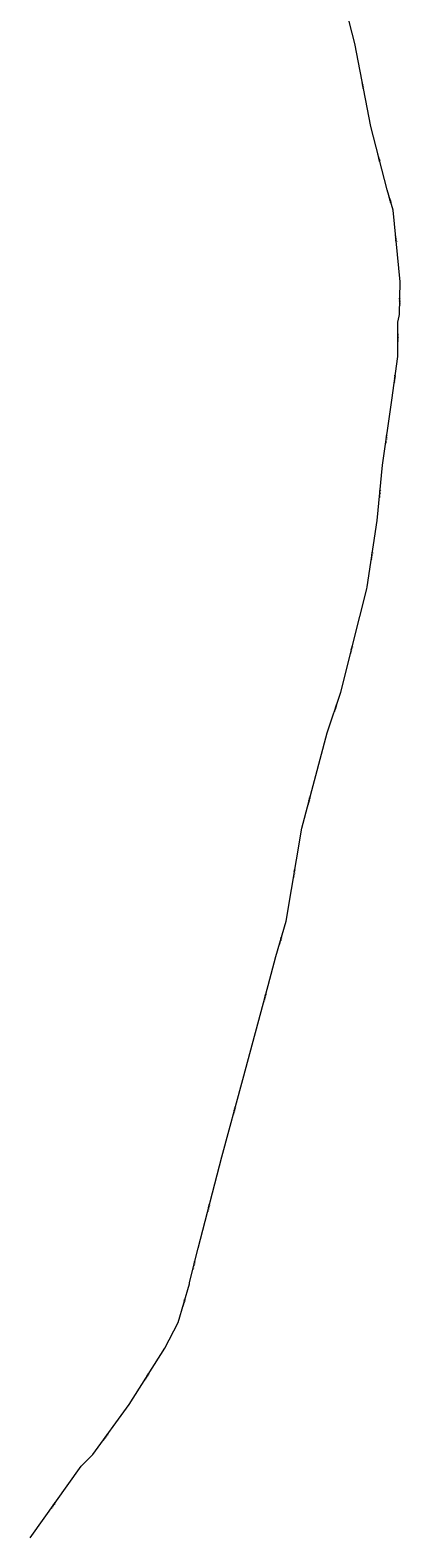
# Model space of a CAD drawing. Header units: metres. Extents: x 7527663 to 7537587, y 5492976 to 5503267.
# Tile 4 of 256: x 7531909 to 7532047, y 5497888 to 5498448. Entities that reach past the tile are written whole.
import ezdxf
from ezdxf.enums import TextEntityAlignment as Align

# ---------------------------------------------------------------- set-up
doc = ezdxf.new("R2010")
doc.units = ezdxf.units.M
doc.styles.get("Standard").update_dxf_attribs({"font": 'Working1250', "width": 0.75})

msp = doc.modelspace()

# ---------------------------------------------------------------- linework, layer by layer
at = {"layer": 'przewód wodociągowy', "color": 7, "linetype": 'CONTINUOUS', "lineweight": 18, "flags": 128}
msp.add_lwpolyline([(7531909.4, 5497887.68), (7531928.33, 5497914.24), (7531932.65, 5497918.63), (7531946.19, 5497937.17), (7531959.33, 5497958.12), (7531964.31, 5497967.7), (7531968.53, 5497982.07), (7531968.56, 5497982.51), (7531971.77, 5497995.21), (7531980.52, 5498029.2), (7531988.32, 5498057.87), (7531997.79, 5498092.85), (7532000.56, 5498103.55), (7532004.48, 5498116.68), (7532010.19, 5498151.29), (7532019.62, 5498186.68), (7532024.68, 5498201.74), (7532031.78, 5498229.83), (7532034.34, 5498240.15), (7532034.47, 5498240.82), (7532038.23, 5498265.55), (7532040.24, 5498286.11), (7532043.65, 5498310.26), (7532045.83, 5498326.43), (7532045.94, 5498339.37), (7532046.02, 5498339.72), (7532046.45, 5498342.02), (7532046.77, 5498354.21), (7532044.11, 5498380.77), (7532041.92, 5498388.34), (7532035.83, 5498411.89), (7532029.88, 5498442.64), (7532023.74, 5498466.86)], dxfattribs=at)

# ---------------------------------------------------------------- texts
at = {"layer": 'przewód wodociągowy-Atr1', "color": 7, "width": 0.9}
for rotation, p in [(280.951, (7532032.86, 5498427.26)), (284.498, (7532038.86, 5498400.16)), (286.135, (7532042.92, 5498384.88)), (275.719, (7532045.16, 5498370.29)), (88.496, (7532046.57, 5498346.76)), (89.513, (7532045.89, 5498333.4)), (82.321, (7532044.71, 5498318.15)), (81.963, (7532041.59, 5498295.64)), (84.416, (7532039.2, 5498275.45)), (81.354, (7532036.22, 5498252.31)), (75.815, (7532028.63, 5498217.37)), (71.428, (7532022.68, 5498195.78)), (75.079, (7532012.9, 5498161.45)), (80.631, (7532007.41, 5498134.42)), (73.377, (7532002.33, 5498109.48)), (74.851, (7531996.57, 5498088.35)), (74.78, (7531985.18, 5498046.33)), (75.564, (7531975.65, 5498010.27)), (75.815, (7531970.16, 5497988.86)), (73.634, (7531966.41, 5497974.86)), (57.903, (7531952.69, 5497947.53)), (53.859, (7531937.35, 5497925.07)), (54.521, (7531917.94, 5497899.66))]:
    msp.add_text('wo125', height=0.75, rotation=rotation, dxfattribs=at).set_placement(p, align=Align.MIDDLE_CENTER)

doc.saveas('drawing.dxf')
